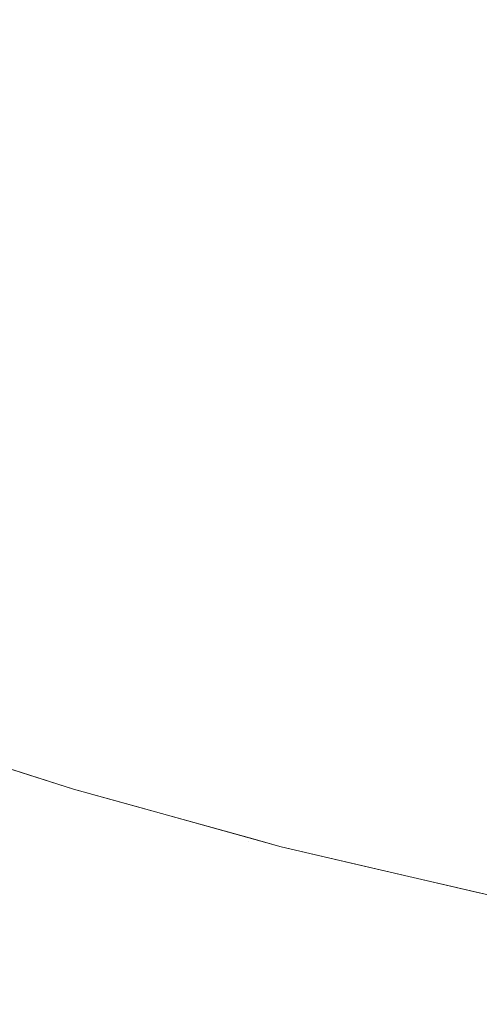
# Model space of a CAD drawing. Header units: centimetres. Extents: x -17.1 to 18.2, y 4.2 to 6.
# Tile 122 of 256: x -5.12576 to -5.11764, y 4.50021 to 4.51762. Entities that reach past the tile are written whole.
import ezdxf

# ---------------------------------------------------------------- set-up
doc = ezdxf.new("R2010")
doc.units = ezdxf.units.CM
doc.header["$LTSCALE"] = 2.54
doc.layers.add('Lucido design-1', color=7, linetype='Continuous')

# ---------------------------------------------------------------- blocks, each defined once
blk = doc.blocks.new('Gruppo-3-1')
at = {"color": 7, "linetype": 'Continuous', "lineweight": 9}
blk.add_3dface([(-17.020308, 5.900212, -2276.22217), (-17.020308, 4.300212, -2276.22217), (18.147234, 4.300212, -2276.22217), (18.147234, 5.900212, -2276.22217)], dxfattribs=at)
for points, invisible_edges in [([(-5.119865, 4.519206, -2276.667449), (-5.118002, 4.518741, -2276.667449), (-5.118143, 4.517386, -2276.669608), (-5.12002, 4.517854, -2276.669608)], 15), ([(-5.123751, 4.518919, -2276.669608), (-5.12189, 4.518365, -2276.669608), (-5.122051, 4.517075, -2276.671794), (-5.123926, 4.517633, -2276.671794)], 15), ([(-5.116259, 4.516961, -2276.669608), (-5.118143, 4.517386, -2276.669608), (-5.118002, 4.518741, -2276.667449), (-5.116132, 4.51832, -2276.667449)], 15), ([(-5.120169, 4.51656, -2276.671794), (-5.122051, 4.517075, -2276.671794), (-5.12189, 4.518365, -2276.669608), (-5.12002, 4.517854, -2276.669608)], 15), ([(-5.124092, 4.516407, -2276.674006), (-5.12597, 4.517012, -2276.674006), (-5.125791, 4.518234, -2276.671794), (-5.123926, 4.517633, -2276.671794)], 15), ([(-5.12002, 4.517854, -2276.669608), (-5.118143, 4.517386, -2276.669608), (-5.118278, 4.516089, -2276.671794), (-5.120169, 4.51656, -2276.671794)], 15), ([(-5.123926, 4.517633, -2276.671794), (-5.122051, 4.517075, -2276.671794), (-5.122205, 4.515845, -2276.674006), (-5.124092, 4.516407, -2276.674006)], 15), ([(-5.116381, 4.515661, -2276.671794), (-5.118278, 4.516089, -2276.671794), (-5.118143, 4.517386, -2276.669608), (-5.116259, 4.516961, -2276.669608)], 15), ([(-5.12031, 4.515326, -2276.674006), (-5.122205, 4.515845, -2276.674006), (-5.122051, 4.517075, -2276.671794), (-5.120169, 4.51656, -2276.671794)], 15), ([(-5.124251, 4.515239, -2276.676241), (-5.126141, 4.515848, -2276.676241), (-5.12597, 4.517012, -2276.674006), (-5.124092, 4.516407, -2276.674006)], 15), ([(-5.120169, 4.51656, -2276.671794), (-5.118278, 4.516089, -2276.671794), (-5.118407, 4.514852, -2276.674006), (-5.12031, 4.515326, -2276.674006)], 15), ([(-5.124092, 4.516407, -2276.674006), (-5.122205, 4.515845, -2276.674006), (-5.122352, 4.514674, -2276.676241), (-5.124251, 4.515239, -2276.676241)], 15), ([(-5.116497, 4.514421, -2276.674006), (-5.118407, 4.514852, -2276.674006), (-5.118278, 4.516089, -2276.671794), (-5.116381, 4.515661, -2276.671794)], 15), ([(-5.124402, 4.514132, -2276.678496), (-5.126303, 4.514744, -2276.678496), (-5.126141, 4.515848, -2276.676241), (-5.124251, 4.515239, -2276.676241)], 15), ([(-5.120445, 4.514152, -2276.676241), (-5.122352, 4.514674, -2276.676241), (-5.122205, 4.515845, -2276.674006), (-5.12031, 4.515326, -2276.674006)], 15), ([(-5.12031, 4.515326, -2276.674006), (-5.118407, 4.514852, -2276.674006), (-5.11853, 4.513675, -2276.676241), (-5.120445, 4.514152, -2276.676241)], 15), ([(-5.124251, 4.515239, -2276.676241), (-5.122352, 4.514674, -2276.676241), (-5.122491, 4.513563, -2276.678496), (-5.124402, 4.514132, -2276.678496)], 15), ([(-5.116608, 4.513241, -2276.676241), (-5.11853, 4.513675, -2276.676241), (-5.118407, 4.514852, -2276.674006), (-5.116497, 4.514421, -2276.674006)], 15), ([(-5.124544, 4.513085, -2276.680769), (-5.126456, 4.513701, -2276.680769), (-5.126303, 4.514744, -2276.678496), (-5.124402, 4.514132, -2276.678496)], 15), ([(-5.120572, 4.513039, -2276.678496), (-5.122491, 4.513563, -2276.678496), (-5.122352, 4.514674, -2276.676241), (-5.120445, 4.514152, -2276.676241)], 15), ([(-5.124402, 4.514132, -2276.678496), (-5.122491, 4.513563, -2276.678496), (-5.122623, 4.512513, -2276.680769), (-5.124544, 4.513085, -2276.680769)], 15), ([(-5.120445, 4.514152, -2276.676241), (-5.11853, 4.513675, -2276.676241), (-5.118646, 4.512558, -2276.678496), (-5.120572, 4.513039, -2276.678496)], 15), ([(-5.124678, 4.512099, -2276.683058), (-5.1266, 4.512718, -2276.683058), (-5.126456, 4.513701, -2276.680769), (-5.124544, 4.513085, -2276.680769)], 15), ([(-5.120693, 4.511986, -2276.680769), (-5.122623, 4.512513, -2276.680769), (-5.122491, 4.513563, -2276.678496), (-5.120572, 4.513039, -2276.678496)], 15), ([(-5.116712, 4.512122, -2276.678496), (-5.118646, 4.512558, -2276.678496), (-5.11853, 4.513675, -2276.676241), (-5.116608, 4.513241, -2276.676241)], 15), ([(-5.124544, 4.513085, -2276.680769), (-5.122623, 4.512513, -2276.680769), (-5.122747, 4.511524, -2276.683058), (-5.124678, 4.512099, -2276.683058)], 15), ([(-5.120572, 4.513039, -2276.678496), (-5.118646, 4.512558, -2276.678496), (-5.118756, 4.511502, -2276.680769), (-5.120693, 4.511986, -2276.680769)], 15), ([(-5.124804, 4.511174, -2276.68536), (-5.126735, 4.511796, -2276.68536), (-5.1266, 4.512718, -2276.683058), (-5.124678, 4.512099, -2276.683058)], 15), ([(-5.116811, 4.511064, -2276.680769), (-5.118756, 4.511502, -2276.680769), (-5.118646, 4.512558, -2276.678496), (-5.116712, 4.512122, -2276.678496)], 15), ([(-5.120807, 4.510994, -2276.683058), (-5.122747, 4.511524, -2276.683058), (-5.122623, 4.512513, -2276.680769), (-5.120693, 4.511986, -2276.680769)], 15), ([(-5.124678, 4.512099, -2276.683058), (-5.122747, 4.511524, -2276.683058), (-5.122863, 4.510596, -2276.68536), (-5.124804, 4.511174, -2276.68536)], 15), ([(-5.120693, 4.511986, -2276.680769), (-5.118756, 4.511502, -2276.680769), (-5.118859, 4.510508, -2276.683058), (-5.120807, 4.510994, -2276.683058)], 15), ([(-5.124921, 4.510309, -2276.687674), (-5.126862, 4.510934, -2276.687674), (-5.126735, 4.511796, -2276.68536), (-5.124804, 4.511174, -2276.68536)], 15), ([(-5.120914, 4.510063, -2276.68536), (-5.122863, 4.510596, -2276.68536), (-5.122747, 4.511524, -2276.683058), (-5.120807, 4.510994, -2276.683058)], 15), ([(-5.116905, 4.510067, -2276.683058), (-5.118859, 4.510508, -2276.683058), (-5.118756, 4.511502, -2276.680769), (-5.116811, 4.511064, -2276.680769)], 15), ([(-5.124804, 4.511174, -2276.68536), (-5.122863, 4.510596, -2276.68536), (-5.122972, 4.509728, -2276.687674), (-5.124921, 4.510309, -2276.687674)], 15), ([(-5.120807, 4.510994, -2276.683058), (-5.118859, 4.510508, -2276.683058), (-5.118957, 4.509575, -2276.68536), (-5.120914, 4.510063, -2276.68536)], 15), ([(-5.12503, 4.509505, -2276.689995), (-5.126979, 4.510132, -2276.689995), (-5.126862, 4.510934, -2276.687674), (-5.124921, 4.510309, -2276.687674)], 15), ([(-5.121013, 4.509193, -2276.687674), (-5.122972, 4.509728, -2276.687674), (-5.122863, 4.510596, -2276.68536), (-5.120914, 4.510063, -2276.68536)], 15), ([(-5.116992, 4.509132, -2276.68536), (-5.118957, 4.509575, -2276.68536), (-5.118859, 4.510508, -2276.683058), (-5.116905, 4.510067, -2276.683058)], 15), ([(-5.124921, 4.510309, -2276.687674), (-5.122972, 4.509728, -2276.687674), (-5.123073, 4.508922, -2276.689995), (-5.12503, 4.509505, -2276.689995)], 15), ([(-5.125132, 4.508761, -2276.692323), (-5.127088, 4.509391, -2276.692323), (-5.126979, 4.510132, -2276.689995), (-5.12503, 4.509505, -2276.689995)], 15), ([(-5.120914, 4.510063, -2276.68536), (-5.118957, 4.509575, -2276.68536), (-5.119047, 4.508703, -2276.687674), (-5.121013, 4.509193, -2276.687674)], 15), ([(-5.121106, 4.508384, -2276.689995), (-5.123073, 4.508922, -2276.689995), (-5.122972, 4.509728, -2276.687674), (-5.121013, 4.509193, -2276.687674)], 15), ([(-5.117074, 4.508258, -2276.687674), (-5.119047, 4.508703, -2276.687674), (-5.118957, 4.509575, -2276.68536), (-5.116992, 4.509132, -2276.68536)], 15), ([(-5.125225, 4.508077, -2276.694654), (-5.127188, 4.508709, -2276.694654), (-5.127088, 4.509391, -2276.692323), (-5.125132, 4.508761, -2276.692323)], 15), ([(-5.12503, 4.509505, -2276.689995), (-5.123073, 4.508922, -2276.689995), (-5.123166, 4.508176, -2276.692323), (-5.125132, 4.508761, -2276.692323)], 15), ([(-5.121013, 4.509193, -2276.687674), (-5.119047, 4.508703, -2276.687674), (-5.119132, 4.507892, -2276.689995), (-5.121106, 4.508384, -2276.689995)], 15), ([(-5.121192, 4.507636, -2276.692323), (-5.123166, 4.508176, -2276.692323), (-5.123073, 4.508922, -2276.689995), (-5.121106, 4.508384, -2276.689995)], 15), ([(-5.125309, 4.507453, -2276.696987), (-5.127279, 4.508087, -2276.696987), (-5.127188, 4.508709, -2276.694654), (-5.125225, 4.508077, -2276.694654)], 15), ([(-5.125132, 4.508761, -2276.692323), (-5.123166, 4.508176, -2276.692323), (-5.123252, 4.50749, -2276.694654), (-5.125225, 4.508077, -2276.694654)], 15), ([(-5.11715, 4.507445, -2276.689995), (-5.119132, 4.507892, -2276.689995), (-5.119047, 4.508703, -2276.687674), (-5.117074, 4.508258, -2276.687674)], 15), ([(-5.121106, 4.508384, -2276.689995), (-5.119132, 4.507892, -2276.689995), (-5.11921, 4.507141, -2276.692323), (-5.121192, 4.507636, -2276.692323)], 15), ([(-5.121271, 4.506948, -2276.694654), (-5.123252, 4.50749, -2276.694654), (-5.123166, 4.508176, -2276.692323), (-5.121192, 4.507636, -2276.692323)], 15), ([(-5.125386, 4.506888, -2276.699319), (-5.127362, 4.507524, -2276.699319), (-5.127279, 4.508087, -2276.696987), (-5.125309, 4.507453, -2276.696987)], 15), ([(-5.125225, 4.508077, -2276.694654), (-5.123252, 4.50749, -2276.694654), (-5.12333, 4.506864, -2276.696987), (-5.125309, 4.507453, -2276.696987)], 15), ([(-5.117221, 4.506693, -2276.692323), (-5.11921, 4.507141, -2276.692323), (-5.119132, 4.507892, -2276.689995), (-5.11715, 4.507445, -2276.689995)], 15), ([(-5.125455, 4.506381, -2276.701649), (-5.127436, 4.507018, -2276.701649), (-5.127362, 4.507524, -2276.699319), (-5.125386, 4.506888, -2276.699319)], 15), ([(-5.121343, 4.50632, -2276.696987), (-5.12333, 4.506864, -2276.696987), (-5.123252, 4.50749, -2276.694654), (-5.121271, 4.506948, -2276.694654)], 15), ([(-5.121192, 4.507636, -2276.692323), (-5.11921, 4.507141, -2276.692323), (-5.119282, 4.506452, -2276.694654), (-5.121271, 4.506948, -2276.694654)], 15), ([(-5.125309, 4.507453, -2276.696987), (-5.12333, 4.506864, -2276.696987), (-5.123402, 4.506297, -2276.699319), (-5.125386, 4.506888, -2276.699319)], 15), ([(-5.117285, 4.506002, -2276.694654), (-5.119282, 4.506452, -2276.694654), (-5.11921, 4.507141, -2276.692323), (-5.117221, 4.506693, -2276.692323)], 15), ([(-5.125516, 4.505931, -2276.703974), (-5.127501, 4.506571, -2276.703974), (-5.127436, 4.507018, -2276.701649), (-5.125455, 4.506381, -2276.701649)], 15), ([(-5.121271, 4.506948, -2276.694654), (-5.119282, 4.506452, -2276.694654), (-5.119347, 4.505822, -2276.696987), (-5.121343, 4.50632, -2276.696987)], 15), ([(-5.125386, 4.506888, -2276.699319), (-5.123402, 4.506297, -2276.699319), (-5.123465, 4.505788, -2276.701649), (-5.125455, 4.506381, -2276.701649)], 15), ([(-5.121408, 4.505751, -2276.699319), (-5.123402, 4.506297, -2276.699319), (-5.12333, 4.506864, -2276.696987), (-5.121343, 4.50632, -2276.696987)], 15), ([(-5.12557, 4.505539, -2276.706291), (-5.127559, 4.506179, -2276.706291), (-5.127501, 4.506571, -2276.703974), (-5.125516, 4.505931, -2276.703974)], 15), ([(-5.117344, 4.505371, -2276.696987), (-5.119347, 4.505822, -2276.696987), (-5.119282, 4.506452, -2276.694654), (-5.117285, 4.506002, -2276.694654)], 15), ([(-5.125455, 4.506381, -2276.701649), (-5.123465, 4.505788, -2276.701649), (-5.123522, 4.505337, -2276.703974), (-5.125516, 4.505931, -2276.703974)], 15), ([(-5.121467, 4.505241, -2276.701649), (-5.123465, 4.505788, -2276.701649), (-5.123402, 4.506297, -2276.699319), (-5.121408, 4.505751, -2276.699319)], 15), ([(-5.121343, 4.50632, -2276.696987), (-5.119347, 4.505822, -2276.696987), (-5.119407, 4.505252, -2276.699319), (-5.121408, 4.505751, -2276.699319)], 15), ([(-5.125615, 4.505202, -2276.7086), (-5.127608, 4.505844, -2276.7086), (-5.127559, 4.506179, -2276.706291), (-5.12557, 4.505539, -2276.706291)], 15), ([(-5.125516, 4.505931, -2276.703974), (-5.123522, 4.505337, -2276.703974), (-5.123571, 4.504944, -2276.706291), (-5.12557, 4.505539, -2276.706291)], 15), ([(-5.125654, 4.50492, -2276.710899), (-5.127649, 4.505563, -2276.710899), (-5.127608, 4.505844, -2276.7086), (-5.125615, 4.505202, -2276.7086)], 15), ([(-5.121518, 4.504789, -2276.703974), (-5.123522, 4.505337, -2276.703974), (-5.123465, 4.505788, -2276.701649), (-5.121467, 4.505241, -2276.701649)], 15), ([(-5.121408, 4.505751, -2276.699319), (-5.119407, 4.505252, -2276.699319), (-5.11946, 4.504741, -2276.701649), (-5.121467, 4.505241, -2276.701649)], 15), ([(-5.117398, 4.5048, -2276.699319), (-5.119407, 4.505252, -2276.699319), (-5.119347, 4.505822, -2276.696987), (-5.117344, 4.505371, -2276.696987)], 15), ([(-5.125685, 4.504692, -2276.713185), (-5.127682, 4.505336, -2276.713185), (-5.127649, 4.505563, -2276.710899), (-5.125654, 4.50492, -2276.710899)], 15), ([(-5.12557, 4.505539, -2276.706291), (-5.123571, 4.504944, -2276.706291), (-5.123613, 4.504606, -2276.7086), (-5.125615, 4.505202, -2276.7086)], 15), ([(-5.125708, 4.504517, -2276.715456), (-5.127708, 4.505161, -2276.715456), (-5.127682, 4.505336, -2276.713185), (-5.125685, 4.504692, -2276.713185)], 15), ([(-5.121564, 4.504395, -2276.706291), (-5.123571, 4.504944, -2276.706291), (-5.123522, 4.505337, -2276.703974), (-5.121518, 4.504789, -2276.703974)], 15), ([(-5.121467, 4.505241, -2276.701649), (-5.11946, 4.504741, -2276.701649), (-5.119507, 4.504288, -2276.703974), (-5.121518, 4.504789, -2276.703974)], 15), ([(-5.117446, 4.504287, -2276.701649), (-5.11946, 4.504741, -2276.701649), (-5.119407, 4.505252, -2276.699319), (-5.117398, 4.5048, -2276.699319)], 15), ([(-5.127737, 4.504965, -2276.71995), (-5.127726, 4.505038, -2276.717712), (-5.125725, 4.504393, -2276.717712), (-5.125735, 4.50432, -2276.71995)], 15), ([(-5.125725, 4.504393, -2276.717712), (-5.127726, 4.505038, -2276.717712), (-5.127708, 4.505161, -2276.715456), (-5.125708, 4.504517, -2276.715456)], 15), ([(-5.125615, 4.505202, -2276.7086), (-5.123613, 4.504606, -2276.7086), (-5.123649, 4.504323, -2276.710899), (-5.125654, 4.50492, -2276.710899)], 15), ([(-5.127757, 4.504828, -2276.926967), (-5.127748, 4.504891, -2276.925344), (-5.125745, 4.504247, -2276.925344)], 11), ([(-5.125734, 4.50431, -2276.92217), (-5.125745, 4.504247, -2276.925344), (-5.127748, 4.504891, -2276.925344), (-5.127742, 4.504928, -2276.923745)], 15), ([(-5.127742, 4.504928, -2276.923745), (-5.127736, 4.504953, -2276.92217), (-5.125734, 4.50431, -2276.92217)], 9), ([(-5.125735, 4.50432, -2276.71995), (-5.124816, 4.504015, -2276.72217), (-5.127736, 4.504953, -2276.72217), (-5.127737, 4.504965, -2276.71995)], 13), ([(-5.125734, 4.50431, -2276.92217), (-5.127736, 4.504953, -2276.92217), (-5.127736, 4.504953, -2276.72217), (-5.124816, 4.504015, -2276.72217)], 10), ([(-5.125654, 4.50492, -2276.710899), (-5.123649, 4.504323, -2276.710899), (-5.123677, 4.504094, -2276.713185), (-5.125685, 4.504692, -2276.713185)], 15), ([(-5.121603, 4.504056, -2276.7086), (-5.123613, 4.504606, -2276.7086), (-5.123571, 4.504944, -2276.706291), (-5.121564, 4.504395, -2276.706291)], 15), ([(-5.125745, 4.504247, -2276.925344), (-5.125766, 4.504092, -2276.928615), (-5.12777, 4.504738, -2276.928615), (-5.127757, 4.504828, -2276.926967)], 15), ([(-5.125685, 4.504692, -2276.713185), (-5.123677, 4.504094, -2276.713185), (-5.123699, 4.503919, -2276.715456), (-5.125708, 4.504517, -2276.715456)], 15), ([(-5.121518, 4.504789, -2276.703974), (-5.119507, 4.504288, -2276.703974), (-5.119548, 4.503892, -2276.706291), (-5.121564, 4.504395, -2276.706291)], 15), ([(-5.117488, 4.503833, -2276.703974), (-5.119507, 4.504288, -2276.703974), (-5.11946, 4.504741, -2276.701649), (-5.117446, 4.504287, -2276.701649)], 15), ([(-5.125708, 4.504517, -2276.715456), (-5.123699, 4.503919, -2276.715456), (-5.123715, 4.503795, -2276.717712), (-5.125725, 4.504393, -2276.717712)], 15), ([(-5.121635, 4.503772, -2276.710899), (-5.123649, 4.504323, -2276.710899), (-5.123613, 4.504606, -2276.7086), (-5.121603, 4.504056, -2276.7086)], 15), ([(-5.125735, 4.50432, -2276.71995), (-5.125725, 4.504393, -2276.717712), (-5.123715, 4.503795, -2276.717712), (-5.123724, 4.503721, -2276.71995)], 15), ([(-5.121564, 4.504395, -2276.706291), (-5.119548, 4.503892, -2276.706291), (-5.119584, 4.503552, -2276.7086), (-5.121603, 4.504056, -2276.7086)], 15), ([(-5.125745, 4.504247, -2276.925344), (-5.123733, 4.503648, -2276.925344), (-5.123753, 4.503493, -2276.928615), (-5.125766, 4.504092, -2276.928615)], 15), ([(-5.125745, 4.504247, -2276.925344), (-5.125734, 4.50431, -2276.92217), (-5.124816, 4.504015, -2276.92217)], 9), ([(-5.124816, 4.504015, -2276.92217), (-5.123733, 4.503648, -2276.925344), (-5.125745, 4.504247, -2276.925344)], 11), ([(-5.124816, 4.504015, -2276.72217), (-5.125735, 4.50432, -2276.71995), (-5.123724, 4.503721, -2276.71995)], 11), ([(-5.124816, 4.504015, -2276.72217), (-5.124816, 4.504015, -2276.92217), (-5.125734, 4.50431, -2276.92217)], 9), ([(-5.121661, 4.503543, -2276.713185), (-5.123677, 4.504094, -2276.713185), (-5.123649, 4.504323, -2276.710899), (-5.121635, 4.503772, -2276.710899)], 15), ([(-5.117525, 4.503436, -2276.706291), (-5.119548, 4.503892, -2276.706291), (-5.119507, 4.504288, -2276.703974), (-5.117488, 4.503833, -2276.703974)], 15), ([(-5.125766, 4.504092, -2276.928615), (-5.123753, 4.503493, -2276.928615), (-5.123787, 4.503223, -2276.931982), (-5.125803, 4.503823, -2276.931982)], 15), ([(-5.121713, 4.503095, -2276.925344), (-5.123733, 4.503648, -2276.925344), (-5.124816, 4.504015, -2276.92217), (-5.121704, 4.503154, -2276.92217)], 11), ([(-5.124816, 4.504015, -2276.92217), (-5.124816, 4.504015, -2276.72217), (-5.123723, 4.503713, -2276.72217)], 9), ([(-5.121704, 4.503154, -2276.92217), (-5.124816, 4.504015, -2276.92217), (-5.123723, 4.503713, -2276.72217), (-5.121142, 4.502999, -2276.72217)], 10), ([(-5.123724, 4.503721, -2276.71995), (-5.123723, 4.503713, -2276.72217), (-5.124816, 4.504015, -2276.72217)], 9), ([(-5.121682, 4.503367, -2276.715456), (-5.123699, 4.503919, -2276.715456), (-5.123677, 4.504094, -2276.713185), (-5.121661, 4.503543, -2276.713185)], 15), ([(-5.121603, 4.504056, -2276.7086), (-5.119584, 4.503552, -2276.7086), (-5.119613, 4.503268, -2276.710899), (-5.121635, 4.503772, -2276.710899)], 15), ([(-5.125803, 4.503823, -2276.931982), (-5.123787, 4.503223, -2276.931982), (-5.123836, 4.502827, -2276.935444), (-5.125856, 4.503429, -2276.935444)], 15), ([(-5.121696, 4.503242, -2276.717712), (-5.123715, 4.503795, -2276.717712), (-5.123699, 4.503919, -2276.715456), (-5.121682, 4.503367, -2276.715456)], 15), ([(-5.117557, 4.503096, -2276.7086), (-5.119584, 4.503552, -2276.7086), (-5.119548, 4.503892, -2276.706291), (-5.117525, 4.503436, -2276.706291)], 15), ([(-5.121731, 4.50294, -2276.928615), (-5.123753, 4.503493, -2276.928615), (-5.123733, 4.503648, -2276.925344), (-5.121713, 4.503095, -2276.925344)], 15), ([(-5.121704, 4.503169, -2276.71995), (-5.123724, 4.503721, -2276.71995), (-5.123715, 4.503795, -2276.717712), (-5.121696, 4.503242, -2276.717712)], 15), ([(-5.121142, 4.502999, -2276.72217), (-5.123723, 4.503713, -2276.72217), (-5.123724, 4.503721, -2276.71995), (-5.121704, 4.503169, -2276.71995)], 14), ([(-5.121635, 4.503772, -2276.710899), (-5.119613, 4.503268, -2276.710899), (-5.119637, 4.503038, -2276.713185), (-5.121661, 4.503543, -2276.713185)], 15), ([(-5.121762, 4.502669, -2276.931982), (-5.123787, 4.503223, -2276.931982), (-5.123753, 4.503493, -2276.928615), (-5.121731, 4.50294, -2276.928615)], 15), ([(-5.121661, 4.503543, -2276.713185), (-5.119637, 4.503038, -2276.713185), (-5.119656, 4.502861, -2276.715456), (-5.121682, 4.503367, -2276.715456)], 15), ([(-5.117584, 4.502811, -2276.710899), (-5.119613, 4.503268, -2276.710899), (-5.119584, 4.503552, -2276.7086), (-5.117557, 4.503096, -2276.7086)], 15), ([(-5.125856, 4.503429, -2276.935444), (-5.123836, 4.502827, -2276.935444), (-5.123903, 4.502296, -2276.938998), (-5.125928, 4.502899, -2276.938998)], 15), ([(-5.121682, 4.503367, -2276.715456), (-5.119656, 4.502861, -2276.715456), (-5.119668, 4.502737, -2276.717712), (-5.121696, 4.503242, -2276.717712)], 15), ([(-5.121807, 4.502272, -2276.935444), (-5.123836, 4.502827, -2276.935444), (-5.123787, 4.503223, -2276.931982), (-5.121762, 4.502669, -2276.931982)], 15), ([(-5.121713, 4.503095, -2276.925344), (-5.121704, 4.503154, -2276.92217), (-5.121142, 4.502999, -2276.92217)], 9), ([(-5.121696, 4.503242, -2276.717712), (-5.119668, 4.502737, -2276.717712), (-5.119676, 4.502663, -2276.71995), (-5.121704, 4.503169, -2276.71995)], 15), ([(-5.121142, 4.502999, -2276.72217), (-5.121704, 4.503169, -2276.71995), (-5.119676, 4.502663, -2276.71995)], 11), ([(-5.121142, 4.502999, -2276.72217), (-5.121142, 4.502999, -2276.92217), (-5.121704, 4.503154, -2276.92217)], 9), ([(-5.117605, 4.50258, -2276.713185), (-5.119637, 4.503038, -2276.713185), (-5.119613, 4.503268, -2276.710899), (-5.117584, 4.502811, -2276.710899)], 15), ([(-5.121731, 4.50294, -2276.928615), (-5.1197, 4.502433, -2276.928615), (-5.119728, 4.502162, -2276.931982), (-5.121762, 4.502669, -2276.931982)], 15), ([(-5.121713, 4.503095, -2276.925344), (-5.119684, 4.502589, -2276.925344), (-5.1197, 4.502433, -2276.928615), (-5.121731, 4.50294, -2276.928615)], 15), ([(-5.121142, 4.502999, -2276.92217), (-5.119684, 4.502589, -2276.925344), (-5.121713, 4.503095, -2276.925344)], 11), ([(-5.117648, 4.50213, -2276.925344), (-5.119684, 4.502589, -2276.925344), (-5.121142, 4.502999, -2276.92217), (-5.117642, 4.502183, -2276.92217)], 11), ([(-5.117642, 4.502183, -2276.92217), (-5.121142, 4.502999, -2276.72217), (-5.119675, 4.502657, -2276.72217)], 9), ([(-5.117642, 4.502183, -2276.92217), (-5.121142, 4.502999, -2276.92217), (-5.121142, 4.502999, -2276.72217)], 10), ([(-5.119676, 4.502663, -2276.71995), (-5.119675, 4.502657, -2276.72217), (-5.121142, 4.502999, -2276.72217)], 9), ([(-5.117622, 4.502403, -2276.715456), (-5.119656, 4.502861, -2276.715456), (-5.119637, 4.503038, -2276.713185), (-5.117605, 4.50258, -2276.713185)], 15), ([(-5.125928, 4.502899, -2276.938998), (-5.123903, 4.502296, -2276.938998), (-5.123988, 4.501616, -2276.942641), (-5.126021, 4.502221, -2276.942641)], 15), ([(-5.121868, 4.501739, -2276.938998), (-5.123903, 4.502296, -2276.938998), (-5.123836, 4.502827, -2276.935444), (-5.121807, 4.502272, -2276.935444)], 15), ([(-5.117634, 4.502278, -2276.717712), (-5.119668, 4.502737, -2276.717712), (-5.119656, 4.502861, -2276.715456), (-5.117622, 4.502403, -2276.715456)], 15), ([(-5.121762, 4.502669, -2276.931982), (-5.119728, 4.502162, -2276.931982), (-5.11977, 4.501764, -2276.935444), (-5.121807, 4.502272, -2276.935444)], 15), ([(-5.117641, 4.502204, -2276.71995), (-5.119676, 4.502663, -2276.71995), (-5.119668, 4.502737, -2276.717712), (-5.117634, 4.502278, -2276.717712)], 15), ([(-5.117483, 4.502146, -2276.72217), (-5.119675, 4.502657, -2276.72217), (-5.119676, 4.502663, -2276.71995), (-5.117641, 4.502204, -2276.71995)], 14), ([(-5.119675, 4.502657, -2276.72217), (-5.117483, 4.502146, -2276.72217), (-5.117483, 4.502146, -2276.92217), (-5.117642, 4.502183, -2276.92217)], 10), ([(-5.117688, 4.501702, -2276.931982), (-5.119728, 4.502162, -2276.931982), (-5.1197, 4.502433, -2276.928615), (-5.117662, 4.501974, -2276.928615)], 15), ([(-5.117662, 4.501974, -2276.928615), (-5.1197, 4.502433, -2276.928615), (-5.119684, 4.502589, -2276.925344), (-5.117648, 4.50213, -2276.925344)], 15), ([(-5.121946, 4.501058, -2276.942641), (-5.123988, 4.501616, -2276.942641), (-5.123903, 4.502296, -2276.938998), (-5.121868, 4.501739, -2276.938998)], 15), ([(-5.121807, 4.502272, -2276.935444), (-5.11977, 4.501764, -2276.935444), (-5.119825, 4.50123, -2276.938998), (-5.121868, 4.501739, -2276.938998)], 15), ([(-5.126021, 4.502221, -2276.942641), (-5.123988, 4.501616, -2276.942641), (-5.124038, 4.501217, -2276.944493), (-5.126075, 4.501824, -2276.944493)], 15), ([(-5.117725, 4.501304, -2276.935444), (-5.11977, 4.501764, -2276.935444), (-5.119728, 4.502162, -2276.931982), (-5.117688, 4.501702, -2276.931982)], 15), ([(-5.117648, 4.50213, -2276.925344), (-5.115605, 4.501718, -2276.925344), (-5.115618, 4.501562, -2276.928615), (-5.117662, 4.501974, -2276.928615)], 15), ([(-5.117648, 4.50213, -2276.925344), (-5.117642, 4.502183, -2276.92217), (-5.117483, 4.502146, -2276.92217)], 9), ([(-5.115605, 4.501718, -2276.925344), (-5.117648, 4.50213, -2276.925344), (-5.117483, 4.502146, -2276.92217)], 11), ([(-5.117662, 4.501974, -2276.928615), (-5.115618, 4.501562, -2276.928615), (-5.11564, 4.50129, -2276.931982), (-5.117688, 4.501702, -2276.931982)], 15), ([(-5.126075, 4.501824, -2276.944493), (-5.124038, 4.501217, -2276.944493), (-5.124093, 4.500777, -2276.946366), (-5.126134, 4.501385, -2276.946366)], 15), ([(-5.121868, 4.501739, -2276.938998), (-5.119825, 4.50123, -2276.938998), (-5.119897, 4.500547, -2276.942641), (-5.121946, 4.501058, -2276.942641)], 15), ([(-5.117775, 4.500768, -2276.938998), (-5.119825, 4.50123, -2276.938998), (-5.11977, 4.501764, -2276.935444), (-5.117725, 4.501304, -2276.935444)], 15), ([(-5.124038, 4.501217, -2276.944493), (-5.123988, 4.501616, -2276.942641), (-5.121946, 4.501058, -2276.942641), (-5.121992, 4.500658, -2276.944493)], 15), ([(-5.117688, 4.501702, -2276.931982), (-5.11564, 4.50129, -2276.931982), (-5.115674, 4.50089, -2276.935444), (-5.117725, 4.501304, -2276.935444)], 15), ([(-5.126134, 4.501385, -2276.946366), (-5.124093, 4.500777, -2276.946366), (-5.124154, 4.500294, -2276.948259), (-5.1262, 4.500903, -2276.948259)], 15), ([(-5.121992, 4.500658, -2276.944493), (-5.122043, 4.500217, -2276.946366), (-5.124093, 4.500777, -2276.946366), (-5.124038, 4.501217, -2276.944493)], 15), ([(-5.117839, 4.500083, -2276.942641), (-5.119897, 4.500547, -2276.942641), (-5.119825, 4.50123, -2276.938998), (-5.117775, 4.500768, -2276.938998)], 15), ([(-5.117725, 4.501304, -2276.935444), (-5.115674, 4.50089, -2276.935444), (-5.115718, 4.500353, -2276.938998), (-5.117775, 4.500768, -2276.938998)], 15), ([(-5.121992, 4.500658, -2276.944493), (-5.121946, 4.501058, -2276.942641), (-5.119897, 4.500547, -2276.942641), (-5.119938, 4.500146, -2276.944493)], 15), ([(-5.1262, 4.500903, -2276.948259), (-5.124154, 4.500294, -2276.948259), (-5.12422, 4.499767, -2276.95017), (-5.126271, 4.500378, -2276.95017)], 15), ([(-5.124154, 4.500294, -2276.948259), (-5.124093, 4.500777, -2276.946366), (-5.122043, 4.500217, -2276.946366), (-5.122098, 4.499732, -2276.948259)], 15), ([(-5.117775, 4.500768, -2276.938998), (-5.115718, 4.500353, -2276.938998), (-5.115775, 4.499667, -2276.942641), (-5.117839, 4.500083, -2276.942641)], 15), ([(-5.119938, 4.500146, -2276.944493), (-5.119984, 4.499703, -2276.946366), (-5.122043, 4.500217, -2276.946366), (-5.121992, 4.500658, -2276.944493)], 15), ([(-5.119938, 4.500146, -2276.944493), (-5.119897, 4.500547, -2276.942641), (-5.117839, 4.500083, -2276.942641), (-5.117877, 4.499681, -2276.944493)], 15), ([(-5.126271, 4.500378, -2276.95017), (-5.12422, 4.499767, -2276.95017), (-5.124291, 4.499193, -2276.952099), (-5.126349, 4.499806, -2276.952099)], 15), ([(-5.122098, 4.499732, -2276.948259), (-5.122159, 4.499203, -2276.95017), (-5.12422, 4.499767, -2276.95017), (-5.124154, 4.500294, -2276.948259)], 15), ([(-5.122098, 4.499732, -2276.948259), (-5.122043, 4.500217, -2276.946366), (-5.119984, 4.499703, -2276.946366), (-5.120035, 4.499217, -2276.948259)], 15)]:
    blk.add_3dface(points, dxfattribs=dict(at, invisible_edges=invisible_edges))
blk = doc.blocks.new('Gruppo-4-1')
at = {"color": 7}
blk.add_blockref('Gruppo-3-1', (0, 0), dxfattribs=at)

msp = doc.modelspace()

# ---------------------------------------------------------------- block references
at = {"layer": 'Lucido design-1', "color": 7}
msp.add_blockref('Gruppo-4-1', (0, 0), dxfattribs=at)

doc.saveas('drawing.dxf')
